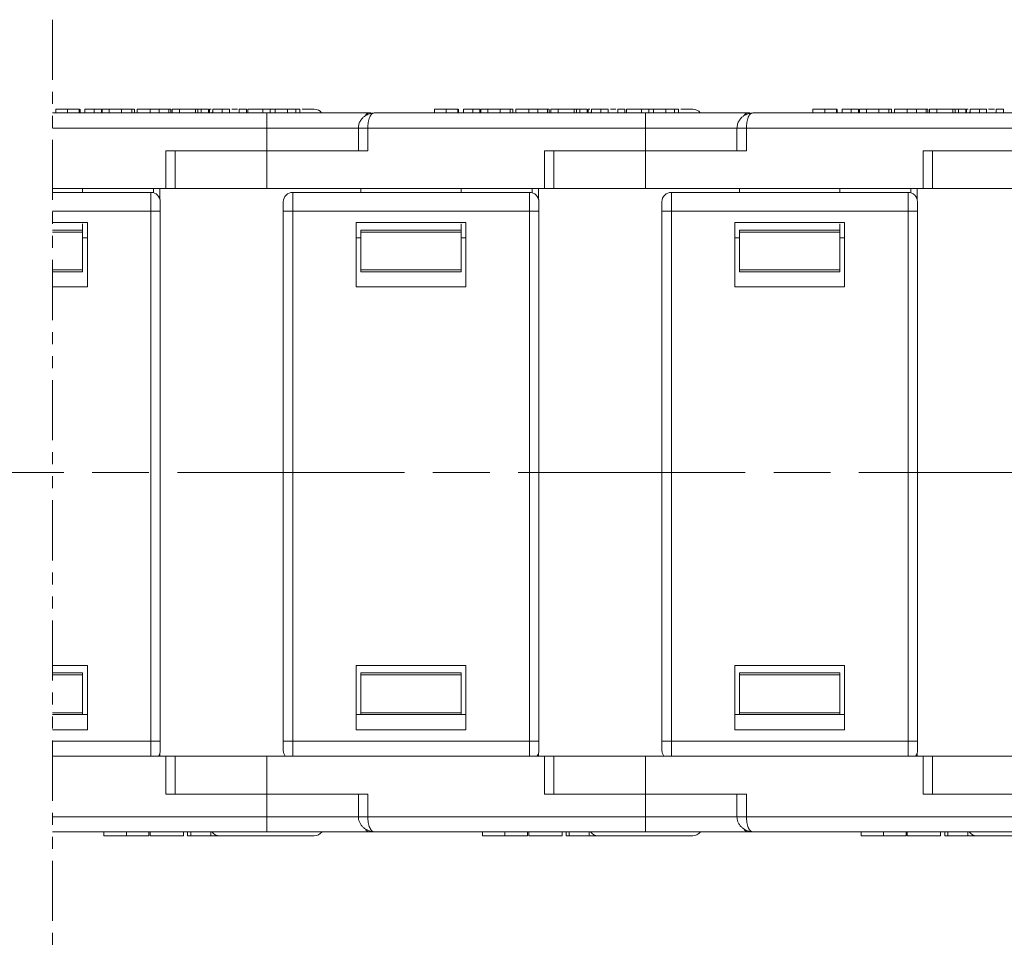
# Model space of a CAD drawing. Header units: millimetres. Extents: x 3378 to 3879, y -297 to 55.
# Tile 7 of 31: x 3699 to 3751, y -208 to -159. Entities that reach past the tile are written whole.
import ezdxf

# ---------------------------------------------------------------- set-up
doc = ezdxf.new("R2010")
doc.units = ezdxf.units.MM
for name, pattern in [('ACAD_ISO08W100', [36, 24, -3, 6, -3]), ('CENTER', [0.6, 0.375, -0.075, 0.075, -0.075]), ('PHANTOM2', [31.75, 15.875, -3.175, 3.175, -3.175, 3.175, -3.175])]:
    doc.linetypes.add(name, pattern=pattern)
doc.layers.add('中心线', color=1, linetype='CENTER', lineweight=25)

msp = doc.modelspace()

# ---------------------------------------------------------------- linework, layer by layer
at = {"color": 3, "linetype": 'PHANTOM2', "lineweight": 9, "ltscale": 0.2}
msp.add_line((3700.782, -159.123), (3700.782, -208.358), dxfattribs=at)
at = {"color": 7, "linetype": 'Continuous', "lineweight": 15}
for p, q in [((3712.097, -164.048), (3700.782, -164.048)), ((3700.947, -164.048), (3700.947, -163.848)), ((3701.565, -164.048), (3701.565, -163.848)), ((3702.186, -164.048), (3702.186, -163.848)), ((3702.208, -163.848), (3702.186, -163.848)), ((3702.229, -164.048), (3702.229, -163.848)), ((3702.485, -164.048), (3702.485, -163.848)), ((3702.972, -164.048), (3702.972, -163.848)), ((3702.972, -163.848), (3703.356, -163.848)), ((3703.356, -164.048), (3703.356, -163.848)), ((3703.398, -164.048), (3703.398, -163.848)), ((3703.766, -164.048), (3703.766, -163.848)), ((3704.234, -163.848), (3704.17, -163.848)), ((3704.42, -163.848), (3704.42, -164.048)), ((3704.957, -164.048), (3704.957, -163.848)), ((3705.099, -164.048), (3705.099, -163.848)), ((3705.252, -163.848), (3705.252, -164.048)), ((3705.252, -163.848), (3705.929, -163.848)), ((3705.929, -164.048), (3705.929, -163.848)), ((3706.857, -163.848), (3706.275, -163.848)), ((3706.413, -164.048), (3706.413, -163.848)), ((3707.018, -163.848), (3706.857, -163.848)), ((3706.918, -164.048), (3706.918, -163.848)), ((3707.018, -164.048), (3707.018, -163.848)), ((3707.097, -164.048), (3707.097, -163.848)), ((3707.481, -163.848), (3707.097, -163.848)), ((3707.481, -163.848), (3707.481, -164.048)), ((3708.327, -163.848), (3707.481, -163.848)), ((3708.327, -164.048), (3708.327, -163.848)), ((3708.456, -163.848), (3708.327, -163.848)), ((3708.456, -164.048), (3708.456, -163.848)), ((3708.634, -163.848), (3708.456, -163.848)), ((3708.634, -164.048), (3708.634, -163.848)), ((3709.018, -163.848), (3708.634, -163.848)), ((3709.018, -163.848), (3709.018, -164.048)), ((3709.065, -164.048), (3709.065, -163.848)), ((3709.248, -164.048), (3709.248, -163.848)), ((3709.643, -163.848), (3709.597, -163.848)), ((3709.735, -164.048), (3709.735, -163.848)), ((3709.735, -163.848), (3710.12, -163.848)), ((3710.12, -164.048), (3710.12, -163.848)), ((3710.632, -164.048), (3710.632, -163.848)), ((3711.016, -163.848), (3710.632, -163.848)), ((3711.016, -163.848), (3711.016, -164.048)), ((3711.092, -164.048), (3711.092, -163.848)), ((3711.887, -163.848), (3711.092, -163.848)), ((3712.271, -163.848), (3711.887, -163.848)), ((3711.887, -164.048), (3711.887, -163.848)), ((3712.097, -164.848), (3712.097, -164.048)), ((3712.271, -163.848), (3712.271, -164.048)), ((3712.528, -163.848), (3712.271, -163.848)), ((3712.528, -164.048), (3712.528, -163.848)), ((3713.18, -164.048), (3713.18, -163.848)), ((3713.636, -164.048), (3713.636, -163.848)), ((3713.834, -164.048), (3713.834, -163.848)), ((3717.767, -164.048), (3717.702, -164.078)), ((3732.097, -164.048), (3717.767, -164.048)), ((3720.947, -164.048), (3720.947, -163.848)), ((3721.565, -164.048), (3721.565, -163.848)), ((3722.186, -164.048), (3722.186, -163.848)), ((3722.208, -163.848), (3722.186, -163.848)), ((3722.229, -164.048), (3722.229, -163.848)), ((3722.485, -164.048), (3722.485, -163.848)), ((3722.972, -164.048), (3722.972, -163.848)), ((3722.972, -163.848), (3723.356, -163.848)), ((3723.356, -164.048), (3723.356, -163.848)), ((3723.398, -164.048), (3723.398, -163.848)), ((3723.766, -164.048), (3723.766, -163.848)), ((3724.234, -163.848), (3724.17, -163.848)), ((3724.42, -163.848), (3724.42, -164.048)), ((3724.957, -164.048), (3724.957, -163.848)), ((3725.099, -164.048), (3725.099, -163.848)), ((3725.252, -163.848), (3725.252, -164.048)), ((3725.252, -163.848), (3725.929, -163.848)), ((3725.929, -164.048), (3725.929, -163.848)), ((3726.857, -163.848), (3726.275, -163.848)), ((3726.413, -164.048), (3726.413, -163.848)), ((3727.018, -163.848), (3726.857, -163.848)), ((3726.918, -164.048), (3726.918, -163.848)), ((3727.018, -164.048), (3727.018, -163.848)), ((3727.481, -163.848), (3727.097, -163.848)), ((3727.097, -164.048), (3727.097, -163.848)), ((3727.481, -163.848), (3727.481, -164.048)), ((3728.327, -163.848), (3727.481, -163.848)), ((3728.327, -164.048), (3728.327, -163.848)), ((3728.456, -163.848), (3728.327, -163.848)), ((3728.456, -164.048), (3728.456, -163.848)), ((3728.634, -163.848), (3728.456, -163.848)), ((3728.634, -164.048), (3728.634, -163.848)), ((3729.018, -163.848), (3728.634, -163.848)), ((3729.018, -163.848), (3729.018, -164.048)), ((3729.065, -164.048), (3729.065, -163.848)), ((3729.248, -164.048), (3729.248, -163.848)), ((3729.643, -163.848), (3729.597, -163.848)), ((3729.735, -164.048), (3729.735, -163.848)), ((3729.735, -163.848), (3730.12, -163.848)), ((3730.12, -164.048), (3730.12, -163.848)), ((3730.632, -164.048), (3730.632, -163.848)), ((3731.016, -163.848), (3730.632, -163.848)), ((3731.016, -163.848), (3731.016, -164.048)), ((3731.092, -164.048), (3731.092, -163.848)), ((3731.887, -163.848), (3731.092, -163.848)), ((3732.271, -163.848), (3731.887, -163.848)), ((3731.887, -164.048), (3731.887, -163.848)), ((3732.097, -164.848), (3732.097, -164.048)), ((3732.271, -163.848), (3732.271, -164.048)), ((3732.528, -163.848), (3732.271, -163.848)), ((3732.528, -164.048), (3732.528, -163.848)), ((3733.18, -164.048), (3733.18, -163.848)), ((3733.636, -164.048), (3733.636, -163.848)), ((3733.834, -164.048), (3733.834, -163.848)), ((3737.767, -164.048), (3737.702, -164.078)), ((3752.097, -164.048), (3737.767, -164.048)), ((3740.947, -164.048), (3740.947, -163.848)), ((3741.565, -164.048), (3741.565, -163.848)), ((3742.186, -164.048), (3742.186, -163.848)), ((3742.208, -163.848), (3742.186, -163.848)), ((3742.229, -164.048), (3742.229, -163.848)), ((3742.485, -164.048), (3742.485, -163.848)), ((3742.972, -164.048), (3742.972, -163.848)), ((3742.972, -163.848), (3743.356, -163.848)), ((3743.356, -164.048), (3743.356, -163.848)), ((3743.398, -164.048), (3743.398, -163.848)), ((3743.766, -164.048), (3743.766, -163.848)), ((3744.234, -163.848), (3744.17, -163.848)), ((3744.42, -163.848), (3744.42, -164.048)), ((3744.957, -164.048), (3744.957, -163.848)), ((3745.099, -164.048), (3745.099, -163.848)), ((3745.252, -163.848), (3745.252, -164.048)), ((3745.252, -163.848), (3745.929, -163.848)), ((3745.929, -164.048), (3745.929, -163.848)), ((3746.857, -163.848), (3746.275, -163.848)), ((3746.413, -164.048), (3746.413, -163.848)), ((3747.018, -163.848), (3746.857, -163.848)), ((3746.918, -164.048), (3746.918, -163.848)), ((3747.018, -164.048), (3747.018, -163.848)), ((3747.097, -164.048), (3747.097, -163.848)), ((3747.481, -163.848), (3747.097, -163.848)), ((3747.481, -163.848), (3747.481, -164.048)), ((3748.327, -163.848), (3747.481, -163.848)), ((3748.327, -164.048), (3748.327, -163.848)), ((3748.456, -163.848), (3748.327, -163.848)), ((3748.456, -164.048), (3748.456, -163.848)), ((3748.634, -163.848), (3748.456, -163.848)), ((3748.634, -164.048), (3748.634, -163.848)), ((3749.018, -163.848), (3748.634, -163.848)), ((3749.018, -163.848), (3749.018, -164.048)), ((3749.065, -164.048), (3749.065, -163.848)), ((3749.248, -164.048), (3749.248, -163.848)), ((3749.643, -163.848), (3749.597, -163.848)), ((3749.735, -164.048), (3749.735, -163.848)), ((3749.735, -163.848), (3750.12, -163.848)), ((3750.12, -164.048), (3750.12, -163.848)), ((3751.016, -163.848), (3750.632, -163.848)), ((3750.632, -164.048), (3750.632, -163.848)), ((3751.016, -163.848), (3751.016, -164.048)), ((3700.782, -164.848), (3712.097, -164.848)), ((3712.097, -164.848), (3712.097, -166.048)), ((3716.959, -164.848), (3712.097, -164.848)), ((3716.932, -164.848), (3716.932, -166.048)), ((3717.432, -164.848), (3716.932, -164.848)), ((3717.432, -166.048), (3717.432, -164.848)), ((3717.432, -164.848), (3732.097, -164.848)), ((3732.097, -164.848), (3732.097, -166.048)), ((3736.978, -164.848), (3732.097, -164.848)), ((3736.932, -164.848), (3736.932, -166.048)), ((3737.432, -164.848), (3736.932, -164.848)), ((3737.432, -166.048), (3737.432, -164.848)), ((3737.432, -164.848), (3752.097, -164.848)), ((3706.761, -166.048), (3706.761, -168.048)), ((3706.761, -166.048), (3712.097, -166.048)), ((3707.261, -168.048), (3707.261, -166.048)), ((3712.097, -168.048), (3712.097, -166.048)), ((3712.097, -166.048), (3717.432, -166.048)), ((3726.761, -166.048), (3726.761, -168.048)), ((3726.761, -166.048), (3732.097, -166.048)), ((3727.261, -168.048), (3727.261, -166.048)), ((3732.097, -168.048), (3732.097, -166.048)), ((3732.097, -166.048), (3737.432, -166.048)), ((3746.761, -166.048), (3746.761, -168.048)), ((3746.761, -166.048), (3752.097, -166.048)), ((3747.261, -168.048), (3747.261, -166.048)), ((3706.761, -168.048), (3700.782, -168.048)), ((3705.967, -168.248), (3700.782, -168.248)), ((3702.367, -168.048), (3702.367, -168.248)), ((3705.967, -169.248), (3705.967, -168.248)), ((3706.113, -168.048), (3706.113, -168.27)), ((3706.452, -168.629), (3706.452, -168.048)), ((3706.761, -168.048), (3707.261, -168.048)), ((3712.097, -168.048), (3707.261, -168.048)), ((3726.761, -168.048), (3712.097, -168.048)), ((3713.467, -168.248), (3713.467, -169.248)), ((3725.967, -168.248), (3713.467, -168.248)), ((3717.067, -168.048), (3717.067, -168.248)), ((3722.367, -168.048), (3722.367, -168.248)), ((3725.967, -169.248), (3725.967, -168.248)), ((3726.113, -168.048), (3726.113, -168.27)), ((3726.452, -168.629), (3726.452, -168.048)), ((3726.761, -168.048), (3727.261, -168.048)), ((3732.097, -168.048), (3727.261, -168.048)), ((3746.761, -168.048), (3732.097, -168.048)), ((3733.467, -168.248), (3733.467, -169.248)), ((3745.967, -168.248), (3733.467, -168.248)), ((3737.067, -168.048), (3737.067, -168.248)), ((3742.367, -168.048), (3742.367, -168.248)), ((3745.967, -169.248), (3745.967, -168.248)), ((3746.113, -168.048), (3746.113, -168.27)), ((3746.452, -168.629), (3746.452, -168.048)), ((3746.761, -168.048), (3747.261, -168.048)), ((3752.097, -168.048), (3747.261, -168.048)), ((3700.782, -169.248), (3705.967, -169.248)), ((3706.467, -169.248), (3705.967, -169.248)), ((3705.967, -169.248), (3705.967, -183.048)), ((3706.467, -183.048), (3706.467, -169.248)), ((3713.467, -169.248), (3712.967, -169.248)), ((3712.967, -169.248), (3712.967, -183.048)), ((3713.467, -169.248), (3725.967, -169.248)), ((3713.467, -183.048), (3713.467, -169.248)), ((3726.467, -169.248), (3725.967, -169.248)), ((3725.967, -169.248), (3725.967, -183.048)), ((3726.467, -183.048), (3726.467, -169.248)), ((3733.467, -169.248), (3732.967, -169.248)), ((3732.967, -169.248), (3732.967, -183.048)), ((3733.467, -169.248), (3745.967, -169.248)), ((3733.467, -183.048), (3733.467, -169.248)), ((3746.467, -169.248), (3745.967, -169.248)), ((3745.967, -169.248), (3745.967, -183.048)), ((3746.467, -183.048), (3746.467, -169.248)), ((3702.617, -169.848), (3700.782, -169.848)), ((3702.367, -169.916), (3702.367, -170.248)), ((3702.617, -173.248), (3702.617, -169.848)), ((3722.617, -169.848), (3716.817, -169.848)), ((3716.817, -173.248), (3716.817, -169.848)), ((3722.367, -169.916), (3722.367, -170.248)), ((3722.617, -173.248), (3722.617, -169.848)), ((3742.617, -169.848), (3736.817, -169.848)), ((3736.817, -173.248), (3736.817, -169.848)), ((3742.367, -169.916), (3742.367, -170.248)), ((3742.617, -173.248), (3742.617, -169.848)), ((3702.367, -170.248), (3700.782, -170.248)), ((3702.367, -170.348), (3700.782, -170.348)), ((3702.367, -170.348), (3702.367, -170.248)), ((3702.367, -170.348), (3702.367, -172.348)), ((3722.367, -170.248), (3717.067, -170.248)), ((3717.067, -170.248), (3717.067, -170.348)), ((3722.367, -170.348), (3717.067, -170.348)), ((3717.067, -170.348), (3717.067, -172.348)), ((3722.367, -170.348), (3722.367, -170.248)), ((3722.367, -170.348), (3722.367, -172.348)), ((3742.367, -170.248), (3737.067, -170.248)), ((3737.067, -170.248), (3737.067, -170.348)), ((3742.367, -170.348), (3737.067, -170.348)), ((3737.067, -170.348), (3737.067, -172.348)), ((3742.367, -170.348), (3742.367, -170.248)), ((3742.367, -170.348), (3742.367, -172.348)), ((3702.367, -170.648), (3702.617, -170.648)), ((3716.817, -170.648), (3717.067, -170.648)), ((3722.367, -170.648), (3722.617, -170.648)), ((3736.817, -170.648), (3737.067, -170.648)), ((3742.367, -170.648), (3742.617, -170.648)), ((3700.782, -172.348), (3702.367, -172.348)), ((3700.782, -172.448), (3702.367, -172.448)), ((3702.367, -172.448), (3702.367, -172.348)), ((3717.067, -172.348), (3722.367, -172.348)), ((3717.067, -172.348), (3717.067, -172.448)), ((3717.067, -172.448), (3722.367, -172.448)), ((3722.367, -172.448), (3722.367, -172.348)), ((3737.067, -172.348), (3742.367, -172.348)), ((3737.067, -172.348), (3737.067, -172.448)), ((3737.067, -172.448), (3742.367, -172.448)), ((3742.367, -172.448), (3742.367, -172.348)), ((3702.617, -173.248), (3700.782, -173.248)), ((3722.617, -173.248), (3716.817, -173.248)), ((3742.617, -173.248), (3736.817, -173.248)), ((3705.967, -183.048), (3705.967, -197.248)), ((3706.467, -197.248), (3706.467, -183.048)), ((3712.967, -183.048), (3712.967, -197.248)), ((3713.467, -197.248), (3713.467, -183.048)), ((3725.967, -183.048), (3725.967, -197.248)), ((3726.467, -197.248), (3726.467, -183.048)), ((3732.967, -183.048), (3732.967, -197.248)), ((3733.467, -197.248), (3733.467, -183.048)), ((3745.967, -183.048), (3745.967, -197.248)), ((3746.467, -197.248), (3746.467, -183.048)), ((3700.782, -193.248), (3702.617, -193.248)), ((3702.617, -193.248), (3702.617, -196.648)), ((3716.817, -193.248), (3716.817, -196.648)), ((3716.817, -193.248), (3722.617, -193.248)), ((3722.617, -193.248), (3722.617, -196.648)), ((3736.817, -193.248), (3736.817, -196.648)), ((3736.817, -193.248), (3742.617, -193.248)), ((3742.617, -193.248), (3742.617, -196.648)), ((3702.367, -193.648), (3700.782, -193.648)), ((3702.367, -193.748), (3700.782, -193.748)), ((3702.367, -193.748), (3702.367, -193.648)), ((3702.367, -193.748), (3702.367, -195.748)), ((3722.367, -193.648), (3717.067, -193.648)), ((3717.067, -193.648), (3717.067, -193.748)), ((3722.367, -193.748), (3717.067, -193.748)), ((3717.067, -193.748), (3717.067, -195.748)), ((3722.367, -193.748), (3722.367, -193.648)), ((3722.367, -193.748), (3722.367, -195.748)), ((3742.367, -193.648), (3737.067, -193.648)), ((3737.067, -193.648), (3737.067, -193.748)), ((3742.367, -193.748), (3737.067, -193.748)), ((3737.067, -193.748), (3737.067, -195.748)), ((3742.367, -193.748), (3742.367, -193.648)), ((3742.367, -193.748), (3742.367, -195.748)), ((3700.782, -195.748), (3702.367, -195.748)), ((3700.782, -195.848), (3702.367, -195.848)), ((3702.367, -195.848), (3702.367, -195.748)), ((3702.617, -195.848), (3702.367, -195.848)), ((3717.067, -195.848), (3716.817, -195.848)), ((3717.067, -195.748), (3722.367, -195.748)), ((3717.067, -195.748), (3717.067, -195.848)), ((3717.067, -195.848), (3722.367, -195.848)), ((3722.367, -195.848), (3722.367, -195.748)), ((3722.617, -195.848), (3722.367, -195.848)), ((3737.067, -195.848), (3736.817, -195.848)), ((3737.067, -195.748), (3742.367, -195.748)), ((3737.067, -195.748), (3737.067, -195.848)), ((3737.067, -195.848), (3742.367, -195.848)), ((3742.367, -195.848), (3742.367, -195.748)), ((3742.617, -195.848), (3742.367, -195.848)), ((3700.782, -196.648), (3702.617, -196.648)), ((3716.817, -196.648), (3722.617, -196.648)), ((3736.817, -196.648), (3742.617, -196.648)), ((3705.967, -197.248), (3700.782, -197.248)), ((3705.967, -197.248), (3706.467, -197.248)), ((3705.967, -198.048), (3705.967, -197.248)), ((3712.967, -197.248), (3713.467, -197.248)), ((3725.967, -197.248), (3713.467, -197.248)), ((3713.467, -197.248), (3713.467, -198.048)), ((3725.967, -197.248), (3726.467, -197.248)), ((3725.967, -198.048), (3725.967, -197.248)), ((3732.967, -197.248), (3733.467, -197.248)), ((3745.967, -197.248), (3733.467, -197.248)), ((3733.467, -197.248), (3733.467, -198.048)), ((3745.967, -197.248), (3746.467, -197.248)), ((3745.967, -198.048), (3745.967, -197.248)), ((3700.782, -198.048), (3706.761, -198.048)), ((3706.452, -198.048), (3706.452, -197.868)), ((3706.761, -198.048), (3706.761, -200.048)), ((3707.261, -198.048), (3706.761, -198.048)), ((3707.261, -200.048), (3707.261, -198.048)), ((3707.261, -198.048), (3712.097, -198.048)), ((3712.097, -200.048), (3712.097, -198.048)), ((3712.097, -198.048), (3726.761, -198.048)), ((3726.452, -198.048), (3726.452, -197.868)), ((3726.761, -198.048), (3726.761, -200.048)), ((3727.261, -198.048), (3726.761, -198.048)), ((3727.261, -200.048), (3727.261, -198.048)), ((3727.261, -198.048), (3732.097, -198.048)), ((3732.097, -200.048), (3732.097, -198.048)), ((3732.097, -198.048), (3746.761, -198.048)), ((3746.452, -198.048), (3746.452, -197.868)), ((3746.761, -198.048), (3746.761, -200.048)), ((3747.261, -198.048), (3746.761, -198.048)), ((3747.261, -200.048), (3747.261, -198.048)), ((3747.261, -198.048), (3752.097, -198.048)), ((3706.761, -200.048), (3712.097, -200.048)), ((3717.432, -200.048), (3712.097, -200.048)), ((3712.097, -200.048), (3712.097, -201.248)), ((3716.932, -200.048), (3716.932, -201.248)), ((3717.432, -201.248), (3717.432, -200.048)), ((3726.761, -200.048), (3732.097, -200.048)), ((3732.097, -200.048), (3732.097, -201.248)), ((3737.432, -200.048), (3732.097, -200.048)), ((3736.932, -200.048), (3736.932, -201.248)), ((3737.432, -201.248), (3737.432, -200.048)), ((3746.761, -200.048), (3752.097, -200.048)), ((3712.097, -201.248), (3700.782, -201.248)), ((3712.097, -201.248), (3712.097, -202.048)), ((3712.097, -201.248), (3716.959, -201.248)), ((3716.932, -201.248), (3717.432, -201.248)), ((3732.097, -201.248), (3717.432, -201.248)), ((3732.097, -201.248), (3732.097, -202.048)), ((3732.097, -201.248), (3736.948, -201.248)), ((3736.932, -201.248), (3737.432, -201.248)), ((3752.097, -201.248), (3737.432, -201.248)), ((3700.782, -202.048), (3712.097, -202.048)), ((3703.494, -202.048), (3703.494, -202.248)), ((3704.677, -202.248), (3704.677, -202.048)), ((3705.866, -202.048), (3705.866, -202.248)), ((3705.928, -202.248), (3705.928, -202.048)), ((3705.928, -202.248), (3707.691, -202.248)), ((3707.691, -202.048), (3707.691, -202.248)), ((3707.913, -202.048), (3707.913, -202.248)), ((3707.913, -202.248), (3708.073, -202.248)), ((3708.073, -202.048), (3708.073, -202.248)), ((3708.073, -202.248), (3709.131, -202.248)), ((3709.131, -202.248), (3709.131, -202.048)), ((3709.131, -202.248), (3709.612, -202.248)), ((3717.767, -202.048), (3732.097, -202.048)), ((3723.494, -202.048), (3723.494, -202.248)), ((3724.677, -202.248), (3724.677, -202.048)), ((3725.866, -202.048), (3725.866, -202.248)), ((3725.928, -202.248), (3725.928, -202.048)), ((3725.928, -202.248), (3727.691, -202.248)), ((3727.691, -202.048), (3727.691, -202.248)), ((3727.913, -202.048), (3727.913, -202.248)), ((3727.913, -202.248), (3728.073, -202.248)), ((3728.073, -202.048), (3728.073, -202.248)), ((3728.073, -202.248), (3729.131, -202.248)), ((3729.131, -202.248), (3729.131, -202.048)), ((3729.131, -202.248), (3729.612, -202.248)), ((3737.767, -202.048), (3752.097, -202.048)), ((3743.494, -202.048), (3743.494, -202.248)), ((3744.677, -202.248), (3744.677, -202.048)), ((3745.866, -202.048), (3745.866, -202.248)), ((3745.928, -202.248), (3745.928, -202.048)), ((3745.928, -202.248), (3747.691, -202.248)), ((3747.691, -202.048), (3747.691, -202.248)), ((3747.913, -202.048), (3747.913, -202.248)), ((3747.913, -202.248), (3748.073, -202.248)), ((3748.073, -202.048), (3748.073, -202.248)), ((3748.073, -202.248), (3749.131, -202.248)), ((3749.131, -202.248), (3749.131, -202.048)), ((3749.131, -202.248), (3749.612, -202.248))]:
    msp.add_line(p, q, dxfattribs=at)
at = {"color": 7, "linetype": 'Continuous', "lineweight": 15, "flags": 128}
for points in [[(3709.248, -163.99), (3709.243, -163.995), (3709.197, -164.048)], [(3717.767, -164.048), (3717.702, -164.058), (3717.684, -164.064)], [(3729.248, -163.99), (3729.243, -163.995), (3729.197, -164.048)], [(3737.767, -164.048), (3737.702, -164.058), (3737.684, -164.064)], [(3749.248, -163.99), (3749.243, -163.995), (3749.197, -164.048)], [(3717.674, -202.028), (3717.702, -202.039), (3717.767, -202.048)], [(3737.674, -202.028), (3737.702, -202.039), (3737.767, -202.048)]]:
    msp.add_lwpolyline(points, dxfattribs=at)
at = {"color": 7, "linetype": 'Continuous', "lineweight": 15}
for centre, radius, start, end in [((3714.597, -164.348), 0.5, 37.7178, 90), ((3717.544, -164.291), 0.255, 113.2095, 157.7351), ((3734.597, -164.348), 0.5, 37.7178, 90), ((3737.544, -164.291), 0.255, 113.2095, 157.7351), ((3705.967, -168.748), 0.5, 360, 90), ((3713.467, -168.748), 0.5, 90, 180), ((3725.967, -168.748), 0.5, 360, 90), ((3733.467, -168.748), 0.5, 90, 180), ((3745.967, -168.748), 0.5, 360, 90), ((3705.967, -197.748), 0.5, 323.1301, 360), ((3713.467, -197.748), 0.5, 180, 216.8699), ((3725.967, -197.748), 0.5, 323.1301, 360), ((3733.467, -197.748), 0.5, 180, 216.8699), ((3745.967, -197.748), 0.5, 323.1301, 360), ((3709.597, -201.748), 0.5, 216.8699, 270), ((3714.597, -201.748), 0.5, 270, 322.4694), ((3717.538, -201.801), 0.252, 201.5173, 259.1604), ((3729.597, -201.748), 0.5, 216.8699, 270), ((3734.597, -201.748), 0.5, 270, 322.4694), ((3737.538, -201.801), 0.252, 201.5173, 259.1604), ((3749.597, -201.748), 0.5, 216.8699, 270)]:
    msp.add_arc(centre, radius, start, end, dxfattribs=at)
for points, knots in [([(3701.565, -163.848), (3701.464, -163.848), (3701.307, -163.848), (3701.126, -163.848), (3701.013, -163.848), (3700.955, -163.848), (3700.95, -163.848), (3700.947, -163.848)], [0, 0, 0, 0, 0.288996, 0.450693, 0.612382, 0.824011, 1, 1, 1, 1]), ([(3702.186, -163.848), (3702.158, -163.848), (3702.102, -163.848), (3701.948, -163.848), (3701.763, -163.848), (3701.633, -163.848), (3701.565, -163.848)], [0, 0, 0, 0, 0.254384, 0.503489, 0.74052, 1, 1, 1, 1]), ([(3702.485, -163.848), (3702.546, -163.848), (3702.667, -163.848), (3702.831, -163.848), (3702.925, -163.848), (3702.972, -163.848)], [0, 0, 0, 0, 0.340777, 0.666506, 1, 1, 1, 1]), ([(3703.817, -163.848), (3703.766, -163.848), (3703.648, -163.848), (3703.507, -163.848), (3703.412, -163.848), (3703.403, -163.848), (3703.398, -163.848)], [0, 0, 0, 0, 0.1784934, 0.4138134, 0.6871296, 1, 1, 1, 1]), ([(3704.42, -163.848), (3704.326, -163.848), (3704.165, -163.848), (3703.971, -163.848), (3703.844, -163.848), (3703.785, -163.848), (3703.77, -163.848), (3703.766, -163.848)], [0, 0, 0, 0, 0.284938, 0.489037, 0.692754, 0.904788, 1, 1, 1, 1]), ([(3704.957, -163.848), (3704.931, -163.848), (3704.878, -163.848), (3704.778, -163.848), (3704.666, -163.848), (3704.567, -163.848), (3704.484, -163.848), (3704.441, -163.848), (3704.42, -163.848)], [0, 0, 0, 0, 0.198178, 0.402258, 0.594941, 0.795362, 0.897384, 1, 1, 1, 1]), ([(3705.099, -163.848), (3705.098, -163.848), (3705.097, -163.848), (3705.089, -163.848), (3705.076, -163.848), (3705.053, -163.848), (3705.017, -163.848), (3704.977, -163.848), (3704.957, -163.848)], [0, 0, 0, 0, 0.142815, 0.286331, 0.415095, 0.544797, 0.769652, 1, 1, 1, 1]), ([(3705.929, -163.848), (3705.962, -163.848), (3706.029, -163.848), (3706.143, -163.848), (3706.247, -163.848), (3706.342, -163.848), (3706.39, -163.848), (3706.413, -163.848)], [0, 0, 0, 0, 0.2061597, 0.4123253, 0.7060368, 0.8529783, 1, 1, 1, 1]), ([(3706.413, -163.848), (3706.48, -163.848), (3706.603, -163.848), (3706.754, -163.848), (3706.856, -163.848), (3706.911, -163.848), (3706.916, -163.848), (3706.918, -163.848)], [0, 0, 0, 0, 0.24221, 0.444968, 0.647176, 0.869019, 1, 1, 1, 1]), ([(3709.152, -163.848), (3709.14, -163.848), (3709.066, -163.848), (3709.065, -163.848), (3709.065, -163.848)], [0, 0, 0, 0, 0.158241, 1, 1, 1, 1]), ([(3709.248, -163.848), (3709.31, -163.848), (3709.43, -163.848), (3709.595, -163.848), (3709.688, -163.848), (3709.735, -163.848)], [0, 0, 0, 0, 0.340777, 0.666506, 1, 1, 1, 1]), ([(3710.539, -163.848), (3710.464, -163.848), (3710.357, -163.848), (3710.277, -163.848), (3710.253, -163.848)], [0, 0, 0, 0, 0.6931331, 1, 1, 1, 1]), ([(3717.603, -164.048), (3717.404, -164.048), (3716.748, -164.048), (3715.427, -164.048), (3713.769, -164.048), (3712.643, -164.048), (3712.097, -164.048)], [0, 0, 0, 0, 0.131726, 0.434692, 0.725565, 1, 1, 1, 1]), ([(3713.18, -163.848), (3713.113, -163.848), (3712.982, -163.848), (3712.809, -163.848), (3712.674, -163.848), (3712.539, -163.848), (3712.532, -163.848), (3712.527, -163.848)], [0, 0, 0, 0, 0.147573, 0.284708, 0.42143, 0.569087, 1, 1, 1, 1]), ([(3713.636, -163.848), (3713.614, -163.848), (3713.569, -163.848), (3713.486, -163.848), (3713.396, -163.848), (3713.314, -163.848), (3713.241, -163.848), (3713.201, -163.848), (3713.18, -163.848)], [0, 0, 0, 0, 0.193766, 0.39358, 0.576637, 0.765409, 0.88229, 1, 1, 1, 1]), ([(3713.834, -163.848), (3713.833, -163.848), (3713.831, -163.848), (3713.811, -163.848), (3713.781, -163.848), (3713.748, -163.848), (3713.703, -163.848), (3713.659, -163.848), (3713.636, -163.848)], [0, 0, 0, 0, 0.236152, 0.473855, 0.601652, 0.730266, 0.863502, 1, 1, 1, 1]), ([(3714.597, -163.848), (3714.562, -163.848), (3714.508, -163.848), (3714.232, -163.848), (3714.045, -163.848), (3713.97, -163.848)], [0, 0, 0, 0, 0.523746, 0.808861, 1, 1, 1, 1]), ([(3717.702, -164.064), (3717.637, -164.072), (3717.488, -164.091), (3717.306, -164.183), (3717.153, -164.31), (3717.04, -164.453), (3716.95, -164.641), (3716.938, -164.778), (3716.932, -164.848)], [0, 0, 0, 0, 0.163713, 0.378531, 0.509097, 0.657229, 0.822903, 1, 1, 1, 1]), ([(3717.702, -164.078), (3717.683, -164.084), (3717.619, -164.105), (3717.544, -164.236), (3717.486, -164.404), (3717.455, -164.546), (3717.436, -164.696), (3717.433, -164.798), (3717.432, -164.848)], [0, 0, 0, 0, 0.135679, 0.438638, 0.587386, 0.730058, 0.86734, 1, 1, 1, 1]), ([(3721.565, -163.848), (3721.464, -163.848), (3721.307, -163.848), (3721.126, -163.848), (3721.013, -163.848), (3720.955, -163.848), (3720.95, -163.848), (3720.947, -163.848)], [0, 0, 0, 0, 0.288996, 0.450693, 0.612382, 0.824011, 1, 1, 1, 1]), ([(3722.186, -163.848), (3722.158, -163.848), (3722.102, -163.848), (3721.948, -163.848), (3721.763, -163.848), (3721.633, -163.848), (3721.565, -163.848)], [0, 0, 0, 0, 0.254384, 0.503489, 0.74052, 1, 1, 1, 1]), ([(3722.485, -163.848), (3722.546, -163.848), (3722.667, -163.848), (3722.831, -163.848), (3722.925, -163.848), (3722.972, -163.848)], [0, 0, 0, 0, 0.340777, 0.666506, 1, 1, 1, 1]), ([(3723.817, -163.848), (3723.766, -163.848), (3723.648, -163.848), (3723.507, -163.848), (3723.412, -163.848), (3723.403, -163.848), (3723.398, -163.848)], [0, 0, 0, 0, 0.1784934, 0.4138134, 0.6871296, 1, 1, 1, 1]), ([(3724.42, -163.848), (3724.326, -163.848), (3724.165, -163.848), (3723.971, -163.848), (3723.844, -163.848), (3723.785, -163.848), (3723.77, -163.848), (3723.766, -163.848)], [0, 0, 0, 0, 0.284938, 0.489037, 0.692754, 0.904788, 1, 1, 1, 1]), ([(3724.957, -163.848), (3724.931, -163.848), (3724.878, -163.848), (3724.778, -163.848), (3724.666, -163.848), (3724.567, -163.848), (3724.484, -163.848), (3724.441, -163.848), (3724.42, -163.848)], [0, 0, 0, 0, 0.198178, 0.402258, 0.594941, 0.795362, 0.897384, 1, 1, 1, 1]), ([(3725.099, -163.848), (3725.098, -163.848), (3725.097, -163.848), (3725.089, -163.848), (3725.076, -163.848), (3725.053, -163.848), (3725.017, -163.848), (3724.977, -163.848), (3724.957, -163.848)], [0, 0, 0, 0, 0.142815, 0.286331, 0.415095, 0.544797, 0.769652, 1, 1, 1, 1]), ([(3725.929, -163.848), (3725.962, -163.848), (3726.029, -163.848), (3726.143, -163.848), (3726.247, -163.848), (3726.342, -163.848), (3726.39, -163.848), (3726.413, -163.848)], [0, 0, 0, 0, 0.2061597, 0.4123253, 0.7060368, 0.8529783, 1, 1, 1, 1]), ([(3726.413, -163.848), (3726.48, -163.848), (3726.603, -163.848), (3726.754, -163.848), (3726.856, -163.848), (3726.911, -163.848), (3726.916, -163.848), (3726.918, -163.848)], [0, 0, 0, 0, 0.24221, 0.444968, 0.647176, 0.869019, 1, 1, 1, 1]), ([(3729.152, -163.848), (3729.14, -163.848), (3729.066, -163.848), (3729.065, -163.848), (3729.065, -163.848)], [0, 0, 0, 0, 0.158241, 1, 1, 1, 1]), ([(3729.248, -163.848), (3729.31, -163.848), (3729.43, -163.848), (3729.595, -163.848), (3729.688, -163.848), (3729.735, -163.848)], [0, 0, 0, 0, 0.340777, 0.666506, 1, 1, 1, 1]), ([(3730.539, -163.848), (3730.464, -163.848), (3730.357, -163.848), (3730.277, -163.848), (3730.253, -163.848)], [0, 0, 0, 0, 0.693123, 1, 1, 1, 1]), ([(3737.603, -164.048), (3737.404, -164.048), (3736.748, -164.048), (3735.427, -164.048), (3733.769, -164.048), (3732.643, -164.048), (3732.097, -164.048)], [0, 0, 0, 0, 0.131726, 0.434692, 0.725565, 1, 1, 1, 1]), ([(3733.18, -163.848), (3733.113, -163.848), (3732.982, -163.848), (3732.809, -163.848), (3732.674, -163.848), (3732.539, -163.848), (3732.532, -163.848), (3732.527, -163.848)], [0, 0, 0, 0, 0.147573, 0.284708, 0.42143, 0.569087, 1, 1, 1, 1]), ([(3733.636, -163.848), (3733.614, -163.848), (3733.569, -163.848), (3733.486, -163.848), (3733.396, -163.848), (3733.314, -163.848), (3733.241, -163.848), (3733.201, -163.848), (3733.18, -163.848)], [0, 0, 0, 0, 0.193766, 0.39358, 0.576637, 0.765409, 0.88229, 1, 1, 1, 1]), ([(3733.834, -163.848), (3733.833, -163.848), (3733.831, -163.848), (3733.811, -163.848), (3733.781, -163.848), (3733.748, -163.848), (3733.703, -163.848), (3733.659, -163.848), (3733.636, -163.848)], [0, 0, 0, 0, 0.236152, 0.473855, 0.601652, 0.730266, 0.863502, 1, 1, 1, 1]), ([(3734.597, -163.848), (3734.562, -163.848), (3734.508, -163.848), (3734.232, -163.848), (3734.045, -163.848), (3733.97, -163.848)], [0, 0, 0, 0, 0.523751, 0.808868, 1, 1, 1, 1]), ([(3737.702, -164.064), (3737.637, -164.072), (3737.488, -164.091), (3737.306, -164.183), (3737.153, -164.31), (3737.04, -164.453), (3736.95, -164.641), (3736.938, -164.778), (3736.932, -164.848)], [0, 0, 0, 0, 0.163713, 0.378531, 0.509097, 0.657229, 0.822903, 1, 1, 1, 1]), ([(3737.702, -164.078), (3737.683, -164.084), (3737.619, -164.105), (3737.544, -164.236), (3737.486, -164.404), (3737.455, -164.546), (3737.436, -164.696), (3737.433, -164.798), (3737.432, -164.848)], [0, 0, 0, 0, 0.135679, 0.438638, 0.587386, 0.730058, 0.86734, 1, 1, 1, 1]), ([(3741.565, -163.848), (3741.464, -163.848), (3741.307, -163.848), (3741.126, -163.848), (3741.013, -163.848), (3740.955, -163.848), (3740.95, -163.848), (3740.947, -163.848)], [0, 0, 0, 0, 0.288996, 0.450693, 0.612382, 0.824011, 1, 1, 1, 1]), ([(3742.186, -163.848), (3742.158, -163.848), (3742.102, -163.848), (3741.948, -163.848), (3741.763, -163.848), (3741.633, -163.848), (3741.565, -163.848)], [0, 0, 0, 0, 0.254384, 0.503489, 0.74052, 1, 1, 1, 1]), ([(3742.485, -163.848), (3742.546, -163.848), (3742.667, -163.848), (3742.831, -163.848), (3742.925, -163.848), (3742.972, -163.848)], [0, 0, 0, 0, 0.340777, 0.666506, 1, 1, 1, 1]), ([(3743.817, -163.848), (3743.766, -163.848), (3743.648, -163.848), (3743.507, -163.848), (3743.412, -163.848), (3743.403, -163.848), (3743.398, -163.848)], [0, 0, 0, 0, 0.1784934, 0.4138134, 0.6871296, 1, 1, 1, 1]), ([(3744.42, -163.848), (3744.326, -163.848), (3744.165, -163.848), (3743.971, -163.848), (3743.844, -163.848), (3743.785, -163.848), (3743.77, -163.848), (3743.766, -163.848)], [0, 0, 0, 0, 0.284938, 0.489037, 0.692754, 0.904788, 1, 1, 1, 1]), ([(3744.957, -163.848), (3744.931, -163.848), (3744.878, -163.848), (3744.778, -163.848), (3744.666, -163.848), (3744.567, -163.848), (3744.484, -163.848), (3744.441, -163.848), (3744.42, -163.848)], [0, 0, 0, 0, 0.198178, 0.402258, 0.594941, 0.795362, 0.897384, 1, 1, 1, 1]), ([(3745.099, -163.848), (3745.098, -163.848), (3745.097, -163.848), (3745.089, -163.848), (3745.076, -163.848), (3745.053, -163.848), (3745.017, -163.848), (3744.977, -163.848), (3744.957, -163.848)], [0, 0, 0, 0, 0.142815, 0.286331, 0.415095, 0.544797, 0.769652, 1, 1, 1, 1]), ([(3745.929, -163.848), (3745.962, -163.848), (3746.029, -163.848), (3746.143, -163.848), (3746.247, -163.848), (3746.342, -163.848), (3746.39, -163.848), (3746.413, -163.848)], [0, 0, 0, 0, 0.2061597, 0.4123253, 0.7060368, 0.8529783, 1, 1, 1, 1]), ([(3746.413, -163.848), (3746.48, -163.848), (3746.603, -163.848), (3746.754, -163.848), (3746.856, -163.848), (3746.911, -163.848), (3746.916, -163.848), (3746.918, -163.848)], [0, 0, 0, 0, 0.24221, 0.444968, 0.647176, 0.869019, 1, 1, 1, 1]), ([(3749.152, -163.848), (3749.14, -163.848), (3749.066, -163.848), (3749.065, -163.848), (3749.065, -163.848)], [0, 0, 0, 0, 0.158241, 1, 1, 1, 1]), ([(3749.248, -163.848), (3749.31, -163.848), (3749.43, -163.848), (3749.595, -163.848), (3749.688, -163.848), (3749.735, -163.848)], [0, 0, 0, 0, 0.340777, 0.666506, 1, 1, 1, 1]), ([(3750.539, -163.848), (3750.465, -163.848), (3750.341, -163.848), (3750.249, -163.848), (3750.212, -163.848)], [0, 0, 0, 0, 0.595524, 1, 1, 1, 1]), ([(3706.467, -169.248), (3706.467, -169.185), (3706.467, -169.088), (3706.467, -168.972), (3706.467, -168.892), (3706.467, -168.828), (3706.467, -168.765), (3706.467, -168.755), (3706.467, -168.748)], [0, 0, 0, 0, 0.239443, 0.369379, 0.5, 0.629936, 0.760557, 1, 1, 1, 1]), ([(3712.967, -168.748), (3712.967, -168.755), (3712.967, -168.765), (3712.967, -168.828), (3712.967, -168.892), (3712.967, -168.972), (3712.967, -169.088), (3712.967, -169.185), (3712.967, -169.248)], [0, 0, 0, 0, 0.239443, 0.369379, 0.5, 0.629936, 0.760557, 1, 1, 1, 1]), ([(3726.467, -169.248), (3726.467, -169.185), (3726.467, -169.088), (3726.467, -168.972), (3726.467, -168.892), (3726.467, -168.828), (3726.467, -168.765), (3726.467, -168.755), (3726.467, -168.748)], [0, 0, 0, 0, 0.239443, 0.369379, 0.5, 0.629936, 0.760557, 1, 1, 1, 1]), ([(3732.967, -168.748), (3732.967, -168.755), (3732.967, -168.765), (3732.967, -168.828), (3732.967, -168.892), (3732.967, -168.972), (3732.967, -169.088), (3732.967, -169.185), (3732.967, -169.248)], [0, 0, 0, 0, 0.239443, 0.369379, 0.5, 0.629936, 0.760557, 1, 1, 1, 1]), ([(3746.467, -169.248), (3746.467, -169.185), (3746.467, -169.088), (3746.467, -168.972), (3746.467, -168.892), (3746.467, -168.828), (3746.467, -168.765), (3746.467, -168.755), (3746.467, -168.748)], [0, 0, 0, 0, 0.239443, 0.369379, 0.5, 0.629936, 0.760557, 1, 1, 1, 1]), ([(3706.467, -197.748), (3706.467, -197.742), (3706.467, -197.731), (3706.467, -197.669), (3706.467, -197.604), (3706.467, -197.525), (3706.467, -197.408), (3706.467, -197.311), (3706.467, -197.248)], [0, 0, 0, 0, 0.239443, 0.369379, 0.5, 0.629936, 0.760557, 1, 1, 1, 1]), ([(3712.967, -197.248), (3712.967, -197.311), (3712.967, -197.408), (3712.967, -197.525), (3712.967, -197.604), (3712.967, -197.669), (3712.967, -197.731), (3712.967, -197.742), (3712.967, -197.748)], [0, 0, 0, 0, 0.239443, 0.369379, 0.5, 0.629936, 0.760557, 1, 1, 1, 1]), ([(3726.467, -197.748), (3726.467, -197.742), (3726.467, -197.731), (3726.467, -197.669), (3726.467, -197.604), (3726.467, -197.525), (3726.467, -197.408), (3726.467, -197.311), (3726.467, -197.248)], [0, 0, 0, 0, 0.239443, 0.369379, 0.5, 0.629936, 0.760557, 1, 1, 1, 1]), ([(3732.967, -197.248), (3732.967, -197.311), (3732.967, -197.408), (3732.967, -197.525), (3732.967, -197.604), (3732.967, -197.669), (3732.967, -197.731), (3732.967, -197.742), (3732.967, -197.748)], [0, 0, 0, 0, 0.239443, 0.369379, 0.5, 0.629936, 0.760557, 1, 1, 1, 1]), ([(3746.467, -197.748), (3746.467, -197.742), (3746.467, -197.731), (3746.467, -197.669), (3746.467, -197.604), (3746.467, -197.525), (3746.467, -197.408), (3746.467, -197.311), (3746.467, -197.248)], [0, 0, 0, 0, 0.239443, 0.369379, 0.5, 0.629936, 0.760557, 1, 1, 1, 1]), ([(3716.932, -201.248), (3716.934, -201.292), (3716.939, -201.384), (3716.982, -201.525), (3717.055, -201.663), (3717.159, -201.787), (3717.284, -201.887), (3717.468, -201.988), (3717.609, -202.015), (3717.702, -202.033)], [0, 0, 0, 0, 0.109371, 0.228448, 0.3548, 0.485173, 0.616488, 0.746555, 1, 1, 1, 1]), ([(3717.432, -201.248), (3717.433, -201.299), (3717.436, -201.401), (3717.455, -201.551), (3717.486, -201.693), (3717.544, -201.861), (3717.639, -202.015), (3717.725, -202.037), (3717.767, -202.048)], [0, 0, 0, 0, 0.1153485, 0.2347223, 0.3587905, 0.4881495, 0.7515968, 1, 1, 1, 1]), ([(3736.932, -201.248), (3736.934, -201.292), (3736.939, -201.384), (3736.982, -201.525), (3737.055, -201.663), (3737.159, -201.787), (3737.284, -201.887), (3737.468, -201.988), (3737.609, -202.015), (3737.702, -202.033)], [0, 0, 0, 0, 0.109371, 0.228448, 0.3548, 0.485173, 0.616488, 0.746555, 1, 1, 1, 1]), ([(3737.432, -201.248), (3737.433, -201.299), (3737.436, -201.401), (3737.455, -201.551), (3737.486, -201.693), (3737.544, -201.861), (3737.639, -202.015), (3737.725, -202.037), (3737.767, -202.048)], [0, 0, 0, 0, 0.115349, 0.234722, 0.358791, 0.488149, 0.751597, 1, 1, 1, 1]), ([(3703.494, -202.248), (3703.501, -202.248), (3703.514, -202.248), (3703.668, -202.248), (3703.942, -202.248), (3704.297, -202.248), (3704.546, -202.248), (3704.677, -202.248)], [0, 0, 0, 0, 0.204609, 0.411109, 0.621842, 0.801311, 1, 1, 1, 1]), ([(3704.677, -202.248), (3704.811, -202.248), (3705.083, -202.248), (3705.438, -202.248), (3705.688, -202.248), (3705.843, -202.248), (3705.858, -202.248), (3705.866, -202.248)], [0, 0, 0, 0, 0.205416, 0.413489, 0.592452, 0.772931, 1, 1, 1, 1]), ([(3709.597, -202.248), (3709.63, -202.248), (3709.682, -202.248), (3709.993, -202.248), (3710.317, -202.248), (3710.714, -202.248), (3711.297, -202.248), (3712.097, -202.248), (3712.897, -202.248), (3713.479, -202.248), (3713.877, -202.248), (3714.2, -202.248), (3714.511, -202.248), (3714.563, -202.248), (3714.597, -202.248)], [0, 0, 0, 0, 0.119721, 0.184895, 0.25, 0.315174, 0.380279, 0.5, 0.619721, 0.684895, 0.75, 0.815174, 0.880279, 1, 1, 1, 1]), ([(3717.674, -202.048), (3717.453, -202.048), (3716.774, -202.048), (3715.427, -202.048), (3713.769, -202.048), (3712.643, -202.048), (3712.097, -202.048)], [0, 0, 0, 0, 0.144854, 0.443239, 0.729715, 1, 1, 1, 1]), ([(3723.494, -202.248), (3723.501, -202.248), (3723.514, -202.248), (3723.668, -202.248), (3723.942, -202.248), (3724.297, -202.248), (3724.546, -202.248), (3724.677, -202.248)], [0, 0, 0, 0, 0.204609, 0.411109, 0.621842, 0.801311, 1, 1, 1, 1]), ([(3724.677, -202.248), (3724.811, -202.248), (3725.083, -202.248), (3725.438, -202.248), (3725.688, -202.248), (3725.843, -202.248), (3725.858, -202.248), (3725.866, -202.248)], [0, 0, 0, 0, 0.205416, 0.413489, 0.592452, 0.772931, 1, 1, 1, 1]), ([(3729.597, -202.248), (3729.63, -202.248), (3729.682, -202.248), (3729.993, -202.248), (3730.317, -202.248), (3730.714, -202.248), (3731.297, -202.248), (3732.097, -202.248), (3732.897, -202.248), (3733.479, -202.248), (3733.877, -202.248), (3734.2, -202.248), (3734.511, -202.248), (3734.563, -202.248), (3734.597, -202.248)], [0, 0, 0, 0, 0.119721, 0.184895, 0.25, 0.315174, 0.380279, 0.5, 0.619721, 0.684895, 0.75, 0.815174, 0.880279, 1, 1, 1, 1]), ([(3737.674, -202.048), (3737.453, -202.048), (3736.774, -202.048), (3735.427, -202.048), (3733.769, -202.048), (3732.643, -202.048), (3732.097, -202.048)], [0, 0, 0, 0, 0.144855, 0.44324, 0.729715, 1, 1, 1, 1]), ([(3743.494, -202.248), (3743.501, -202.248), (3743.514, -202.248), (3743.668, -202.248), (3743.942, -202.248), (3744.297, -202.248), (3744.546, -202.248), (3744.677, -202.248)], [0, 0, 0, 0, 0.204609, 0.411109, 0.621842, 0.801311, 1, 1, 1, 1]), ([(3744.677, -202.248), (3744.811, -202.248), (3745.083, -202.248), (3745.438, -202.248), (3745.688, -202.248), (3745.843, -202.248), (3745.858, -202.248), (3745.866, -202.248)], [0, 0, 0, 0, 0.205416, 0.413489, 0.592452, 0.772931, 1, 1, 1, 1]), ([(3749.597, -202.248), (3749.63, -202.248), (3749.682, -202.248), (3749.993, -202.248), (3750.317, -202.248), (3750.714, -202.248), (3751.297, -202.248), (3752.097, -202.248), (3752.897, -202.248), (3753.479, -202.248), (3753.877, -202.248), (3754.2, -202.248), (3754.511, -202.248), (3754.563, -202.248), (3754.597, -202.248)], [0, 0, 0, 0, 0.119721, 0.184895, 0.25, 0.315174, 0.380279, 0.5, 0.619721, 0.684895, 0.75, 0.815174, 0.880279, 1, 1, 1, 1])]:
    msp.add_open_spline(points, degree=3, knots=knots, dxfattribs=at)
at = {"layer": '中心线', "linetype": 'ACAD_ISO08W100', "lineweight": 13, "ltscale": 0.5}
msp.add_line((3809.371, -183.048), (3545.53, -183.048), dxfattribs=at)

doc.saveas('drawing.dxf')
